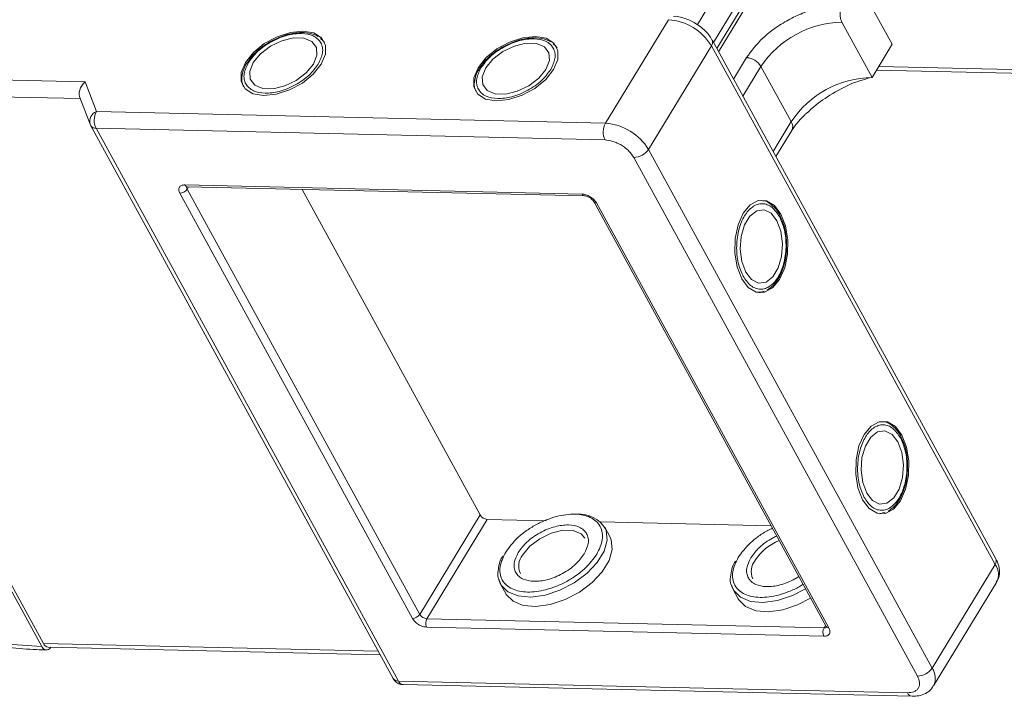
# Model space of a CAD drawing. Header units: millimetres. Extents: x -855 to 619, y 109 to 1142.
# Tile 60 of 74: x 123 to 196, y 999 to 1049. Entities that reach past the tile are written whole.
import ezdxf

# ---------------------------------------------------------------- set-up
doc = ezdxf.new("R2010")
doc.units = ezdxf.units.MM

msp = doc.modelspace()

# ---------------------------------------------------------------- linework, layer by layer
at = {"color": 7, "linetype": 'Continuous', "lineweight": 15}
for p, q in [((174.955, 1046.61), (178.265, 1052.05)), ((175.441, 1051.99), (173.388, 1048.616)), ((177.043, 1051.331), (174.583, 1047.289)), ((174.826, 1046.845), (177.944, 1051.969)), ((185.249, 1051.89), (187.835, 1047.162)), ((171.236, 1048.981), (166.567, 1041.308)), ((186.341, 1044.707), (184.1, 1048.804)), ((145.643, 1047.407), (145.447, 1047.582)), ((145.673, 1047.387), (145.742, 1047.296)), ((162.883, 1047.011), (162.687, 1047.186)), ((162.913, 1046.992), (162.981, 1046.901)), ((169.757, 1039.368), (174.426, 1047.04)), ((174.426, 1047.04), (195.463, 1008.587)), ((195.517, 1009.026), (174.479, 1047.479)), ((187.835, 1047.162), (186.341, 1044.707)), ((140.147, 1045.992), (140.04, 1045.841)), ((157.387, 1045.597), (157.279, 1045.445)), ((177.032, 1046.166), (176.066, 1044.579)), ((176.756, 1043.318), (178.095, 1045.519)), ((180.337, 1041.422), (178.095, 1045.519)), ((216.781, 1044.817), (186.827, 1045.504)), ((127.98, 1044.372), (102.509, 1044.956)), ((186.672, 1045.25), (217.134, 1044.551)), ((128.827, 1042.174), (127.98, 1044.372)), ((124.766, 1002.523), (102.349, 1043.497)), ((102.48, 1043.712), (124.897, 1002.737)), ((102.48, 1043.712), (127.615, 1043.135)), ((127.588, 1043.207), (128.351, 1041.227)), ((166.567, 1041.308), (128.827, 1042.174)), ((128.384, 1041.157), (128.351, 1041.227)), ((128.384, 1041.157), (128.4, 1041.121)), ((128.4, 1041.121), (150.817, 1000.147)), ((180.337, 1041.422), (178.997, 1039.221)), ((128.799, 1040.93), (166.539, 1040.064)), ((128.799, 1040.93), (151.216, 999.955)), ((179.212, 1038.829), (180.387, 1040.76)), ((190.795, 1000.914), (169.757, 1039.368)), ((168.665, 1038.77), (189.703, 1000.317)), ((135.379, 1036.733), (164.83, 1036.057)), ((152.25, 1004.6), (135.006, 1036.119)), ((135.661, 1036.598), (135.552, 1036.418)), ((152.796, 1004.899), (135.552, 1036.418)), ((135.556, 1036.6), (165.006, 1035.924)), ((144.07, 1036.405), (157.277, 1012.264)), ((165.694, 1035.506), (182.938, 1003.987)), ((165.893, 1035.41), (183.137, 1003.891)), ((179.608, 1034.245), (179.53, 1034.414)), ((178.053, 1028.762), (177.94, 1028.749)), ((178.085, 1028.779), (178.336, 1028.861)), ((188.575, 1017.855), (188.497, 1018.024)), ((152.796, 1004.899), (157.277, 1012.264)), ((153.327, 1004.575), (157.809, 1011.941)), ((157.809, 1011.941), (162.198, 1011.84)), ((187.02, 1012.372), (186.907, 1012.359)), ((187.052, 1012.389), (187.302, 1012.471)), ((166.205, 1011.748), (178.85, 1011.458)), ((166.891, 1010.665), (166.512, 1011.359)), ((195.463, 1008.587), (190.795, 1000.914)), ((158.792, 1007.135), (159.171, 1006.442)), ((190.895, 999.591), (195.563, 1007.264)), ((176.031, 1006.74), (176.411, 1006.046)), ((182.778, 1003.899), (153.327, 1004.575)), ((182.763, 1003.277), (153.313, 1003.953)), ((182.887, 1004.079), (182.778, 1003.899)), ((149.712, 1002.168), (124.897, 1002.737)), ((125.25, 1002.471), (149.854, 1001.907)), ((188.956, 999.089), (151.216, 999.955)), ((151.569, 999.689), (189.309, 998.823))]:
    msp.add_line(p, q, dxfattribs=at)
at = {"color": 7, "linetype": 'Continuous', "lineweight": 15, "flags": 128}
for points in [[(144.14, 1048.14), (143.203, 1048.043), (142.215, 1047.72), (141.273, 1047.205), (140.469, 1046.547), (139.882, 1045.81), (139.569, 1045.067), (139.561, 1044.391), (139.858, 1043.847), (140.432, 1043.489), (141.227, 1043.352), (142.164, 1043.45), (143.152, 1043.772), (144.094, 1044.287), (144.898, 1044.945), (145.485, 1045.682), (145.798, 1046.425), (145.806, 1047.101), (145.508, 1047.645), (144.934, 1048.003), (144.14, 1048.14)], [(161.379, 1047.744), (160.442, 1047.647), (159.455, 1047.325), (158.513, 1046.81), (157.709, 1046.151), (157.121, 1045.415), (156.808, 1044.672), (156.8, 1043.995), (157.098, 1043.452), (157.672, 1043.094), (158.466, 1042.957), (159.403, 1043.054), (160.391, 1043.376), (161.333, 1043.891), (162.137, 1044.55), (162.724, 1045.286), (163.037, 1046.029), (163.045, 1046.706), (162.748, 1047.249), (162.174, 1047.607), (161.379, 1047.744)], [(140.457, 1045.797), (140.195, 1045.143), (140.233, 1044.562), (140.567, 1044.124), (141.157, 1043.881), (141.93, 1043.863), (142.794, 1044.073), (143.645, 1044.484), (144.38, 1045.047), (144.91, 1045.695), (145.172, 1046.349), (145.133, 1046.93), (144.799, 1047.368), (144.21, 1047.611), (143.437, 1047.629), (142.573, 1047.419), (141.722, 1047.008), (140.987, 1046.445), (140.457, 1045.797)], [(157.696, 1045.402), (157.434, 1044.748), (157.473, 1044.167), (157.807, 1043.728), (158.396, 1043.486), (159.169, 1043.468), (160.033, 1043.677), (160.884, 1044.088), (161.619, 1044.652), (162.15, 1045.299), (162.411, 1045.953), (162.373, 1046.534), (162.039, 1046.973), (161.45, 1047.215), (160.676, 1047.233), (159.812, 1047.024), (158.961, 1046.613), (158.226, 1046.049), (157.696, 1045.402)], [(179.583, 1034.566), (179.096, 1035.209), (178.514, 1035.554), (177.895, 1035.568), (177.298, 1035.25), (176.782, 1034.631), (176.397, 1033.771), (176.182, 1032.754), (176.158, 1031.681), (176.326, 1030.655), (176.67, 1029.778), (177.157, 1029.136), (177.739, 1028.791), (178.359, 1028.776), (178.956, 1029.094), (179.472, 1029.714), (179.856, 1030.574), (180.071, 1031.59), (180.096, 1032.664), (179.928, 1033.689), (179.583, 1034.566)], [(179.284, 1034.075), (178.849, 1034.629), (178.326, 1034.886), (177.78, 1034.816), (177.275, 1034.427), (176.873, 1033.766), (176.622, 1032.913), (176.552, 1031.971), (176.673, 1031.053), (176.969, 1030.269), (177.404, 1029.716), (177.927, 1029.458), (178.474, 1029.528), (178.978, 1029.917), (179.381, 1030.578), (179.631, 1031.431), (179.701, 1032.374), (179.58, 1033.292), (179.284, 1034.075)], [(188.55, 1018.176), (188.063, 1018.819), (187.481, 1019.164), (186.861, 1019.178), (186.264, 1018.86), (185.748, 1018.241), (185.364, 1017.381), (185.149, 1016.364), (185.124, 1015.291), (185.293, 1014.265), (185.637, 1013.388), (186.124, 1012.746), (186.706, 1012.401), (187.325, 1012.386), (187.923, 1012.704), (188.438, 1013.324), (188.823, 1014.184), (189.038, 1015.2), (189.062, 1016.274), (188.894, 1017.299), (188.55, 1018.176)], [(188.251, 1017.685), (187.816, 1018.239), (187.293, 1018.496), (186.746, 1018.426), (186.242, 1018.037), (185.84, 1017.376), (185.589, 1016.523), (185.519, 1015.581), (185.64, 1014.663), (185.936, 1013.88), (186.371, 1013.326), (186.894, 1013.069), (187.44, 1013.139), (187.945, 1013.527), (188.347, 1014.188), (188.598, 1015.041), (188.668, 1015.984), (188.547, 1016.902), (188.251, 1017.685)], [(166.566, 1011.25), (166.616, 1011.12), (166.69, 1010.394), (166.464, 1009.583), (165.956, 1008.747), (165.202, 1007.949), (164.259, 1007.246), (163.197, 1006.692), (162.095, 1006.328), (161.034, 1006.18), (160.093, 1006.259), (159.341, 1006.56), (158.836, 1007.06), (158.636, 1007.566)], [(159.171, 1006.442), (159.215, 1006.367), (159.721, 1005.867), (160.472, 1005.566), (161.413, 1005.486), (162.474, 1005.634), (163.577, 1005.999), (164.639, 1006.553), (165.581, 1007.255), (166.335, 1008.054), (166.844, 1008.89), (167.069, 1009.701), (166.996, 1010.426), (166.891, 1010.665)], [(160.425, 1009.298), (160.955, 1009.946), (161.69, 1010.509), (162.541, 1010.92), (163.405, 1011.13), (164.179, 1011.112), (164.768, 1010.869), (165.045, 1010.556)], [(181.403, 1006.792), (180.437, 1006.297), (179.334, 1005.932), (178.273, 1005.784), (177.332, 1005.863), (176.581, 1006.164), (176.075, 1006.665), (175.876, 1007.17)], [(176.411, 1006.046), (176.454, 1005.971), (176.96, 1005.471), (177.712, 1005.17), (178.653, 1005.091), (179.714, 1005.239), (180.816, 1005.603), (181.783, 1006.098)]]:
    msp.add_lwpolyline(points, dxfattribs=at)
at = {"color": 7, "linetype": 'Continuous', "lineweight": 15}
for centre, radius, start, end in [((170.958, 1044.933), 4.057, 31.28833, 86.07738), ((184.268, 1041.367), 7.439, 91.29253, 146.07318), ((174.096, 1047.303), 0.421, 321.38407, 25.00429), ((176.939, 1044.817), 1.352, 31.28833, 86.07738), ((186.509, 1037.269), 7.439, 91.29253, 146.07318), ((129.106, 1041.441), 0.784, 110.78698, 195.82957), ((130.014, 1041.525), 1.352, 151.28833, 206.07738), ((128.762, 1041.364), 0.436, 213.84386, 274.84199), ((167.753, 1040.659), 1.352, 151.28833, 206.07738), ((166.29, 1037.261), 4.057, 31.28833, 86.07738), ((179.796, 1041.048), 0.657, 334.03837, 34.63952), ((168.635, 1040.123), 1.353, 271.29253, 326.07318), ((135.58, 1036.816), 0.217, 202.38401, 263.66952), ((134.99, 1036.795), 0.676, 271.29253, 326.07318), ((135.751, 1036.548), 0.239, 166.96444, 213.12547), ((165.026, 1036.134), 0.211, 201.41619, 264.73451), ((165.871, 1035.62), 0.211, 212.59835, 275.95795), ((157.855, 1012.615), 0.676, 211.28833, 266.07738), ((164.648, 1010.076), 2.248, 31.46144, 94.78041), ((181.097, 1006.598), 4.135, 113.66206, 146.11822), ((161.436, 1008.484), 1.298, 141.16362, 204.84518), ((195.109, 1008.853), 0.443, 323.05751, 22.98806), ((178.676, 1008.088), 1.298, 141.16362, 204.84518), ((194.438, 1007.844), 1.266, 332.73921, 35.93869), ((152.234, 1005.276), 0.676, 271.29253, 326.07318), ((153.373, 1005.25), 0.676, 211.28833, 266.07738), ((153.92, 1004.25), 0.676, 151.28833, 206.07738), ((183.371, 1003.575), 0.676, 151.28833, 206.07738), ((182.802, 1004.137), 0.239, 264.24648, 310.36926), ((183.12, 1004.112), 0.221, 214.37766, 274.3082), ((125.29, 1002.892), 0.422, 201.42703, 264.62651), ((189.672, 1001.669), 1.353, 271.29253, 326.07318), ((189.693, 1000.164), 1.333, 335.01474, 34.24778), ((151.179, 1000.389), 0.436, 213.84386, 274.84199), ((151.617, 1000.12), 0.434, 202.38401, 263.66952), ((189.363, 999.263), 0.443, 203.06997, 262.89888)]:
    msp.add_arc(centre, radius, start, end, dxfattribs=at)
msp.add_ellipse((128.325, 1043.742), major_axis=(0.549, 0.781), ratio=0.715737, start_param=1.232087, end_param=2.802883, dxfattribs=at)
for points, knots in [([(184.128, 1050.048), (183.509, 1050.009), (182.555, 1049.947), (181.165, 1049.475), (180.104, 1048.977), (179.113, 1048.352), (177.965, 1047.436), (177.399, 1046.666), (177.032, 1046.166)], [0, 0, 0, 0, 0.239457, 0.368361, 0.5, 0.631639, 0.760543, 1, 1, 1, 1]), ([(184.1, 1048.804), (184.065, 1048.882), (183.996, 1049.037), (183.957, 1049.332), (183.974, 1049.63), (184.037, 1049.878), (184.102, 1050), (184.128, 1050.048)], [0, 0, 0, 0, 0.2146939, 0.4293877, 0.6440816, 0.8587754, 1, 1, 1, 1]), ([(173.256, 1048.709), (172.993, 1048.849), (172.627, 1049.043), (172.072, 1049.183), (171.781, 1049.243), (171.607, 1049.229), (171.601, 1049.228)], [0, 0, 0, 0, 0.488444, 0.677599, 0.988653, 1, 1, 1, 1]), ([(174.466, 1047.476), (174.431, 1047.546), (174.333, 1047.743), (174.073, 1048.054), (173.71, 1048.409), (173.408, 1048.609), (173.256, 1048.709)], [0, 0, 0, 0, 0.144277, 0.402847, 0.700432, 1, 1, 1, 1]), ([(140.097, 1045.805), (140.301, 1046.082), (140.616, 1046.51), (141.251, 1047.018), (141.799, 1047.361), (142.385, 1047.639), (143.15, 1047.892), (144.061, 1048.009), (144.805, 1047.854), (145.245, 1047.574), (145.482, 1047.277), (145.603, 1046.918), (145.611, 1046.396), (145.404, 1045.965), (145.269, 1045.687)], [0, 0, 0, 0, 0.119721, 0.184837, 0.25, 0.315115, 0.380279, 0.5, 0.619721, 0.684837, 0.75, 0.815115, 0.880279, 1, 1, 1, 1]), ([(145.268, 1047.742), (145.096, 1047.823), (144.739, 1047.991), (144.105, 1048.051), (143.499, 1048), (142.948, 1047.879), (142.381, 1047.694), (141.993, 1047.499), (141.782, 1047.393)], [0, 0, 0, 0, 0.19129, 0.397064, 0.559818, 0.686756, 0.830295, 1, 1, 1, 1]), ([(162.507, 1047.346), (162.335, 1047.427), (161.978, 1047.596), (161.344, 1047.655), (160.738, 1047.605), (160.188, 1047.484), (159.621, 1047.298), (159.232, 1047.103), (159.022, 1046.997)], [0, 0, 0, 0, 0.19129, 0.397064, 0.559818, 0.686756, 0.830295, 1, 1, 1, 1]), ([(141.782, 1047.393), (141.501, 1047.222), (141.107, 1046.982), (140.622, 1046.556), (140.335, 1046.268), (140.19, 1046.054), (140.147, 1045.992)], [0, 0, 0, 0, 0.431946, 0.604262, 0.884419, 1, 1, 1, 1]), ([(157.337, 1045.41), (157.541, 1045.687), (157.855, 1046.115), (158.491, 1046.622), (159.038, 1046.966), (159.625, 1047.244), (160.39, 1047.496), (161.3, 1047.614), (162.044, 1047.458), (162.485, 1047.178), (162.721, 1046.881), (162.842, 1046.523), (162.851, 1046), (162.643, 1045.57), (162.509, 1045.291)], [0, 0, 0, 0, 0.119721, 0.184837, 0.25, 0.315115, 0.380279, 0.5, 0.619721, 0.684837, 0.75, 0.815115, 0.880279, 1, 1, 1, 1]), ([(159.022, 1046.997), (158.74, 1046.826), (158.346, 1046.586), (157.862, 1046.161), (157.574, 1045.872), (157.429, 1045.659), (157.387, 1045.597)], [0, 0, 0, 0, 0.4319464, 0.6042616, 0.8844186, 1, 1, 1, 1]), ([(140.04, 1045.841), (140.012, 1045.802), (139.869, 1045.606), (139.709, 1045.233), (139.594, 1044.734), (139.597, 1044.315), (139.708, 1044.104), (139.745, 1044.035)], [0, 0, 0, 0, 0.062547, 0.320218, 0.586185, 0.865747, 1, 1, 1, 1]), ([(145.269, 1045.687), (145.066, 1045.41), (144.751, 1044.982), (144.115, 1044.474), (143.568, 1044.131), (142.981, 1043.853), (142.217, 1043.6), (141.306, 1043.483), (140.562, 1043.638), (140.121, 1043.918), (139.885, 1044.215), (139.764, 1044.574), (139.756, 1045.096), (139.963, 1045.527), (140.097, 1045.805)], [0, 0, 0, 0, 0.119721, 0.184837, 0.25, 0.315115, 0.380279, 0.5, 0.619721, 0.684837, 0.75, 0.815115, 0.880279, 1, 1, 1, 1]), ([(157.279, 1045.445), (157.252, 1045.407), (157.109, 1045.21), (156.948, 1044.837), (156.835, 1044.339), (156.834, 1043.932), (156.938, 1043.732), (156.968, 1043.675)], [0, 0, 0, 0, 0.06399, 0.327606, 0.599709, 0.88572, 1, 1, 1, 1]), ([(162.509, 1045.291), (162.305, 1045.014), (161.99, 1044.586), (161.355, 1044.079), (160.807, 1043.735), (160.221, 1043.457), (159.456, 1043.205), (158.546, 1043.087), (157.801, 1043.243), (157.361, 1043.523), (157.124, 1043.82), (157.004, 1044.178), (156.995, 1044.701), (157.203, 1045.131), (157.337, 1045.41)], [0, 0, 0, 0, 0.119721, 0.184837, 0.25, 0.315115, 0.380279, 0.5, 0.619721, 0.684837, 0.75, 0.815115, 0.880279, 1, 1, 1, 1]), ([(181.528, 1042.071), (181.638, 1042.18), (182.137, 1042.671), (183.29, 1043.458), (184.861, 1044.324), (185.85, 1044.58), (186.341, 1044.707)], [0, 0, 0, 0, 0.078725, 0.354528, 0.678962, 1, 1, 1, 1]), ([(124.766, 1002.523), (123.801, 1002.574), (121.841, 1002.678), (118.683, 1003.236), (115.633, 1004.041), (112.77, 1005.034), (110.14, 1006.134), (107.527, 1007.418), (104.109, 1009.361), (100.88, 1011.6), (97.958, 1014.046), (95.761, 1016.132), (93.638, 1018.471), (91.711, 1021.019), (90.155, 1023.547), (88.949, 1026.067), (88.102, 1028.59), (87.687, 1030.89), (87.629, 1032.927), (87.843, 1034.702), (88.325, 1036.367), (89.332, 1038.412), (90.856, 1040.135), (92.831, 1041.479), (94.667, 1042.365), (96.902, 1043.049), (99.522, 1043.474), (101.416, 1043.49), (102.349, 1043.497)], [0, 0, 0, 0, 0.038823, 0.07885, 0.119997, 0.152169, 0.184336, 0.217193, 0.250044, 0.315664, 0.347836, 0.380003, 0.421155, 0.461181, 0.5, 0.538824, 0.57885, 0.619997, 0.652169, 0.684336, 0.717193, 0.750044, 0.815664, 0.847836, 0.880003, 0.921155, 0.961179, 1, 1, 1, 1]), ([(180.389, 1040.761), (180.392, 1040.767), (180.486, 1040.951), (180.802, 1041.353), (181.184, 1041.794), (181.457, 1042.032), (181.515, 1042.083)], [0, 0, 0, 0, 0.015478, 0.440972, 0.880268, 1, 1, 1, 1]), ([(166.539, 1040.064), (166.729, 1040.043), (167.022, 1040.01), (167.443, 1039.846), (167.76, 1039.678), (168.056, 1039.473), (168.395, 1039.175), (168.559, 1038.929), (168.665, 1038.77)], [0, 0, 0, 0, 0.239443, 0.369807, 0.5, 0.630364, 0.760557, 1, 1, 1, 1]), ([(135.006, 1036.119), (134.972, 1036.198), (134.92, 1036.32), (134.929, 1036.465), (134.967, 1036.563), (135.037, 1036.642), (135.161, 1036.717), (135.293, 1036.727), (135.379, 1036.733)], [0, 0, 0, 0, 0.239443, 0.36955, 0.5, 0.630107, 0.760557, 1, 1, 1, 1]), ([(135.493, 1036.594), (135.494, 1036.595), (135.496, 1036.597), (135.536, 1036.599), (135.556, 1036.6)], [0, 0, 0, 0, 0.488825, 1, 1, 1, 1]), ([(164.83, 1036.057), (164.925, 1036.047), (165.071, 1036.03), (165.282, 1035.948), (165.44, 1035.864), (165.588, 1035.762), (165.758, 1035.613), (165.84, 1035.49), (165.893, 1035.41)], [0, 0, 0, 0, 0.239443, 0.36955, 0.5, 0.630107, 0.760557, 1, 1, 1, 1]), ([(165.007, 1035.924), (165.007, 1035.924), (165.025, 1035.925), (165.085, 1035.918), (165.175, 1035.895), (165.28, 1035.857), (165.354, 1035.816), (165.397, 1035.792)], [0, 0, 0, 0, 0.005502, 0.267632, 0.473873, 0.70006, 1, 1, 1, 1]), ([(165.397, 1035.792), (165.449, 1035.757), (165.521, 1035.708), (165.603, 1035.629), (165.655, 1035.569), (165.686, 1035.522), (165.693, 1035.507), (165.693, 1035.506)], [0, 0, 0, 0, 0.385706, 0.535653, 0.767322, 0.990927, 1, 1, 1, 1]), ([(176.782, 1029.963), (176.644, 1030.278), (176.431, 1030.764), (176.309, 1031.568), (176.285, 1032.214), (176.338, 1032.861), (176.501, 1033.65), (176.855, 1034.497), (177.362, 1035.063), (177.825, 1035.305), (178.2, 1035.361), (178.571, 1035.286), (179.028, 1035.032), (179.297, 1034.638), (179.471, 1034.382)], [0, 0, 0, 0, 0.119721, 0.184837, 0.25, 0.315115, 0.380279, 0.5, 0.619721, 0.684837, 0.75, 0.815115, 0.880279, 1, 1, 1, 1]), ([(179.53, 1034.414), (179.511, 1034.458), (179.412, 1034.679), (179.169, 1035.005), (178.795, 1035.352), (178.44, 1035.558), (178.212, 1035.567), (178.144, 1035.57)], [0, 0, 0, 0, 0.063726, 0.326043, 0.596808, 0.881417, 1, 1, 1, 1]), ([(179.471, 1034.382), (179.609, 1034.067), (179.822, 1033.58), (179.944, 1032.776), (179.968, 1032.13), (179.915, 1031.483), (179.752, 1030.695), (179.398, 1029.848), (178.892, 1029.281), (178.429, 1029.04), (178.053, 1028.983), (177.682, 1029.058), (177.225, 1029.312), (176.956, 1029.707), (176.782, 1029.963)], [0, 0, 0, 0, 0.119721, 0.184837, 0.25, 0.315115, 0.380279, 0.5, 0.619721, 0.684837, 0.75, 0.815115, 0.880279, 1, 1, 1, 1]), ([(180.004, 1032.129), (179.996, 1032.459), (179.985, 1032.92), (179.859, 1033.552), (179.753, 1033.945), (179.641, 1034.177), (179.608, 1034.245)], [0, 0, 0, 0, 0.432034, 0.604386, 0.884605, 1, 1, 1, 1]), ([(178.563, 1028.936), (178.719, 1029.045), (179.044, 1029.27), (179.412, 1029.789), (179.672, 1030.339), (179.842, 1030.876), (179.965, 1031.46), (179.99, 1031.894), (180.004, 1032.129)], [0, 0, 0, 0, 0.191308, 0.39709, 0.559843, 0.686792, 0.830349, 1, 1, 1, 1]), ([(188.497, 1018.024), (188.478, 1018.068), (188.379, 1018.29), (188.136, 1018.615), (187.762, 1018.963), (187.407, 1019.168), (187.178, 1019.177), (187.111, 1019.18)], [0, 0, 0, 0, 0.063726, 0.326043, 0.596808, 0.881417, 1, 1, 1, 1]), ([(185.749, 1013.573), (185.611, 1013.888), (185.398, 1014.374), (185.276, 1015.178), (185.252, 1015.824), (185.305, 1016.471), (185.468, 1017.26), (185.822, 1018.107), (186.329, 1018.673), (186.792, 1018.915), (187.167, 1018.971), (187.538, 1018.896), (187.995, 1018.642), (188.264, 1018.248), (188.438, 1017.992)], [0, 0, 0, 0, 0.119721, 0.184837, 0.25, 0.315115, 0.380279, 0.5, 0.619721, 0.684837, 0.75, 0.815115, 0.880279, 1, 1, 1, 1]), ([(188.438, 1017.992), (188.576, 1017.677), (188.789, 1017.191), (188.911, 1016.386), (188.935, 1015.74), (188.882, 1015.093), (188.719, 1014.305), (188.365, 1013.458), (187.858, 1012.891), (187.395, 1012.65), (187.02, 1012.593), (186.649, 1012.668), (186.192, 1012.922), (185.923, 1013.317), (185.749, 1013.573)], [0, 0, 0, 0, 0.119721, 0.184837, 0.25, 0.315115, 0.380279, 0.5, 0.619721, 0.684837, 0.75, 0.815115, 0.880279, 1, 1, 1, 1]), ([(188.971, 1015.739), (188.963, 1016.069), (188.952, 1016.53), (188.826, 1017.162), (188.72, 1017.555), (188.608, 1017.788), (188.575, 1017.855)], [0, 0, 0, 0, 0.432034, 0.604386, 0.884605, 1, 1, 1, 1]), ([(187.53, 1012.547), (187.686, 1012.655), (188.01, 1012.88), (188.379, 1013.399), (188.638, 1013.949), (188.809, 1014.486), (188.932, 1015.07), (188.957, 1015.504), (188.971, 1015.739)], [0, 0, 0, 0, 0.191308, 0.39709, 0.559843, 0.686792, 0.830349, 1, 1, 1, 1]), ([(159.172, 1009.514), (159.438, 1009.875), (159.847, 1010.432), (160.677, 1011.094), (161.394, 1011.546), (162.163, 1011.908), (163.161, 1012.238), (164.346, 1012.391), (165.317, 1012.189), (165.891, 1011.822), (166.203, 1011.435), (166.358, 1010.964), (166.37, 1010.282), (166.1, 1009.723), (165.924, 1009.359)], [0, 0, 0, 0, 0.119728, 0.18418, 0.25, 0.31582, 0.380272, 0.5, 0.619728, 0.68418, 0.75, 0.81582, 0.880272, 1, 1, 1, 1]), ([(164.991, 1009.38), (165.118, 1009.643), (165.313, 1010.05), (165.305, 1010.543), (165.191, 1010.882), (164.968, 1011.162), (164.552, 1011.427), (163.849, 1011.574), (162.989, 1011.463), (162.267, 1011.224), (161.713, 1010.962), (161.196, 1010.637), (160.596, 1010.158), (160.299, 1009.754), (160.106, 1009.492)], [0, 0, 0, 0, 0.119721, 0.184886, 0.25, 0.315164, 0.380279, 0.5, 0.619721, 0.684886, 0.75, 0.815164, 0.880279, 1, 1, 1, 1]), ([(176.412, 1009.118), (176.677, 1009.481), (177.086, 1010.038), (177.918, 1010.695), (178.485, 1011.069), (178.845, 1011.233), (178.948, 1011.28)], [0, 0, 0, 0, 0.433428, 0.66675, 0.905024, 1, 1, 1, 1]), ([(179.265, 1010.701), (179.162, 1010.654), (178.874, 1010.524), (178.436, 1010.24), (177.835, 1009.763), (177.538, 1009.359), (177.346, 1009.097)], [0, 0, 0, 0, 0.126659, 0.354302, 0.581769, 1, 1, 1, 1]), ([(158.961, 1009.242), (158.881, 1009.103), (158.681, 1008.757), (158.652, 1008.428), (158.635, 1008.23)], [0, 0, 0, 0, 0.401017, 1, 1, 1, 1]), ([(165.924, 1009.359), (165.659, 1008.997), (165.25, 1008.44), (164.42, 1007.778), (163.703, 1007.326), (162.934, 1006.964), (161.936, 1006.634), (160.751, 1006.482), (159.78, 1006.683), (159.206, 1007.05), (158.893, 1007.437), (158.739, 1007.908), (158.726, 1008.59), (158.997, 1009.15), (159.172, 1009.514)], [0, 0, 0, 0, 0.119728, 0.18418, 0.25, 0.31582, 0.380272, 0.5, 0.619728, 0.68418, 0.75, 0.81582, 0.880272, 1, 1, 1, 1]), ([(160.106, 1009.492), (159.979, 1009.229), (159.783, 1008.823), (159.791, 1008.329), (159.905, 1007.99), (160.129, 1007.71), (160.545, 1007.445), (161.248, 1007.299), (162.108, 1007.409), (162.83, 1007.648), (163.384, 1007.911), (163.901, 1008.235), (164.501, 1008.714), (164.798, 1009.118), (164.991, 1009.38)], [0, 0, 0, 0, 0.119721, 0.184886, 0.25, 0.315164, 0.380279, 0.5, 0.619721, 0.684886, 0.75, 0.815164, 0.880279, 1, 1, 1, 1]), ([(181.22, 1007.126), (181.126, 1007.064), (180.794, 1006.849), (180.172, 1006.572), (179.177, 1006.237), (177.99, 1006.087), (177.02, 1006.288), (176.446, 1006.654), (176.133, 1007.041), (175.978, 1007.513), (175.966, 1008.194), (176.236, 1008.754), (176.412, 1009.118)], [0, 0, 0, 0, 0.033799, 0.118592, 0.201624, 0.355866, 0.510108, 0.59314, 0.677933, 0.762726, 0.845758, 1, 1, 1, 1]), ([(177.346, 1009.097), (177.219, 1008.833), (177.023, 1008.427), (177.031, 1007.934), (177.145, 1007.595), (177.368, 1007.314), (177.784, 1007.05), (178.487, 1006.903), (179.348, 1007.013), (180.068, 1007.254), (180.545, 1007.471), (180.809, 1007.643), (180.904, 1007.705)], [0, 0, 0, 0, 0.152268, 0.235147, 0.317962, 0.400841, 0.483657, 0.635924, 0.788192, 0.871071, 0.953886, 1, 1, 1, 1]), ([(195.544, 1007.292), (195.605, 1007.384), (195.778, 1007.648), (195.803, 1008.184), (195.704, 1008.675), (195.551, 1008.941), (195.503, 1009.023)], [0, 0, 0, 0, 0.179646, 0.517827, 0.85097, 1, 1, 1, 1]), ([(104.89, 1008.765), (105.738, 1008.268), (106.927, 1007.57), (108.727, 1006.646), (110.271, 1005.909), (112.125, 1005.118), (114.074, 1004.384), (116.107, 1003.728), (118.184, 1003.174), (120.276, 1002.735), (122.352, 1002.434), (123.973, 1002.279), (124.87, 1002.275), (125.111, 1002.274)], [0, 0, 0, 0, 0.1287816, 0.1805843, 0.2663985, 0.355065, 0.4497361, 0.548024, 0.6489718, 0.7518293, 0.8560851, 0.9613879, 1, 1, 1, 1]), ([(158.635, 1008.23), (158.615, 1008.143), (158.521, 1007.733), (158.672, 1007.398), (158.792, 1007.135)], [0, 0, 0, 0, 0.212887, 1, 1, 1, 1]), ([(176.2, 1008.847), (176.12, 1008.708), (175.92, 1008.361), (175.891, 1008.032), (175.874, 1007.835)], [0, 0, 0, 0, 0.401017, 1, 1, 1, 1]), ([(175.874, 1007.835), (175.854, 1007.747), (175.76, 1007.337), (175.912, 1007.003), (176.031, 1006.74)], [0, 0, 0, 0, 0.212887, 1, 1, 1, 1]), ([(153.313, 1003.953), (153.218, 1003.964), (153.071, 1003.98), (152.861, 1004.062), (152.702, 1004.146), (152.554, 1004.249), (152.385, 1004.398), (152.303, 1004.521), (152.25, 1004.6)], [0, 0, 0, 0, 0.239443, 0.3695502, 0.4999998, 0.6301073, 0.760557, 1, 1, 1, 1]), ([(183.137, 1003.891), (183.171, 1003.812), (183.223, 1003.69), (183.214, 1003.545), (183.176, 1003.447), (183.106, 1003.368), (182.982, 1003.294), (182.849, 1003.284), (182.763, 1003.277)], [0, 0, 0, 0, 0.239443, 0.36955, 0.5, 0.630107, 0.760557, 1, 1, 1, 1]), ([(182.937, 1003.987), (182.945, 1003.972), (182.96, 1003.941), (182.962, 1003.923), (182.962, 1003.926), (182.962, 1003.927)], [0, 0, 0, 0, 0.437848, 0.899625, 1, 1, 1, 1]), ([(125.451, 1002.467), (125.416, 1002.42), (125.335, 1002.312), (125.176, 1002.245), (125.004, 1002.266), (124.862, 1002.369), (124.794, 1002.479), (124.766, 1002.523)], [0, 0, 0, 0, 0.17322, 0.399252, 0.625285, 0.851317, 1, 1, 1, 1]), ([(189.703, 1000.317), (189.77, 1000.159), (189.874, 999.915), (189.856, 999.625), (189.78, 999.429), (189.641, 999.271), (189.392, 999.122), (189.127, 999.102), (188.956, 999.089)], [0, 0, 0, 0, 0.239443, 0.369807, 0.5, 0.630364, 0.760557, 1, 1, 1, 1]), ([(150.819, 1000.148), (150.825, 1000.137), (150.867, 1000.048), (151.001, 999.897), (151.244, 999.747), (151.453, 999.675), (151.563, 999.692), (151.569, 999.693)], [0, 0, 0, 0, 0.038505, 0.323132, 0.637905, 0.979005, 1, 1, 1, 1]), ([(189.309, 998.825), (189.475, 998.83), (189.826, 998.84), (190.317, 999.022), (190.71, 999.287), (190.834, 999.536), (190.876, 999.62)], [0, 0, 0, 0, 0.261134, 0.549314, 0.849586, 1, 1, 1, 1])]:
    msp.add_open_spline(points, degree=3, knots=knots, dxfattribs=at)

doc.saveas('drawing.dxf')
